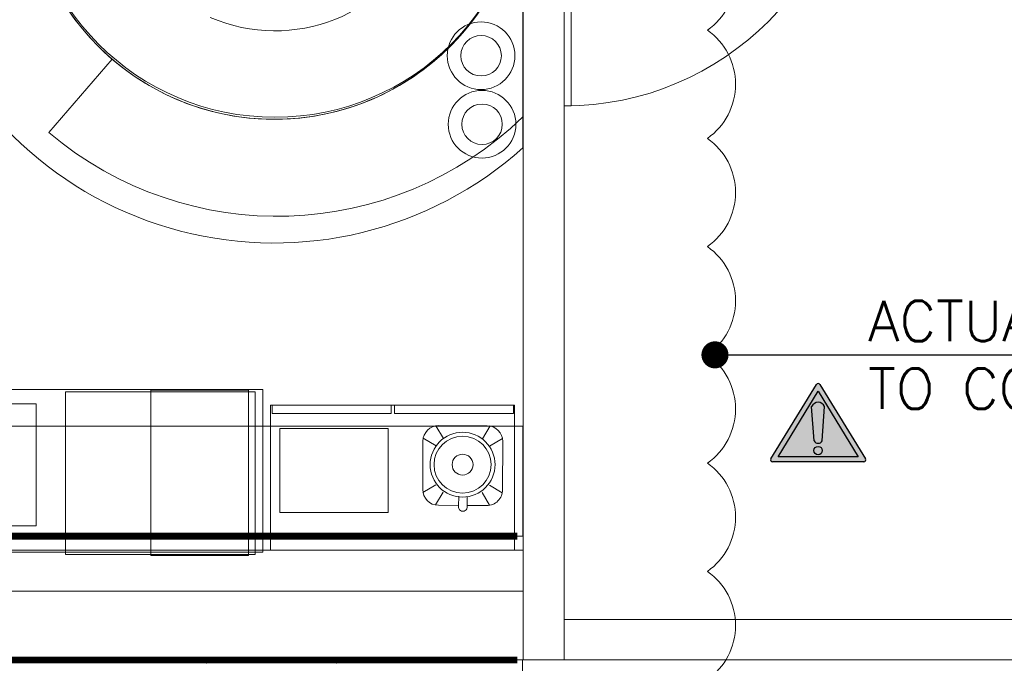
# Model space of a CAD drawing. Header units: millimetres. Extents: x -750 to 72845, y -24282 to 18874.
# Tile 79 of 154: x 59928 to 63565, y 6233 to 8612. Entities that reach past the tile are written whole.
import ezdxf

# ---------------------------------------------------------------- set-up
doc = ezdxf.new("R2010")
doc.units = ezdxf.units.MM
doc.header["$MEASUREMENT"] = 0
doc.linetypes.add('DASHED', pattern=[19.05, 12.7, -6.35])
doc.layers.get('0').update_dxf_attribs({"lineweight": 5})
for name, color, linetype in [('ACMV-MEPF_General Text', 7, 'Continuous'), ('E Floor Lighting', 5, 'DASHED'), ('IRISH HOUSE_HYD AIRPORT_DRAINAGE LAYOUT 1$0$GREY SCALE', 8, 'Continuous'), ('Warning Symbol', 7, 'Continuous')]:
    doc.layers.add(name, color=color, linetype=linetype)
doc.layers.add('IRISH HOUSE_HYD AIRPORT_DRAINAGE LAYOUT 1$0$GREYSCALE', color=8, linetype='Continuous', lineweight=0)
doc.layers.add('M-MEP-ELPR-EQUIP', color=6, linetype='Continuous', lineweight=20)
doc.styles.add('Romans', font='romans.shx', dxfattribs={"width": 0.8})
doc.styles.get("Standard").update_dxf_attribs({"font": 'romans.shx'})
doc.dimstyles.new('100_Romans_Dot', dxfattribs={"dimtxt": 100, "dimasz": 100, "dimexe": 50, "dimexo": 50, "dimgap": 50, "dimtad": 1, "dimdec": 0, "dimzin": 0, "dimdsep": 46, "dimtxsty": 'Romans', "dimblk": 'DOT', "dimcen": 0.09, "dimclrd": 256, "dimclre": 256, "dimadec": 0, "dimazin": 0, "dimtfac": 1, "dimtdec": 0, "dimtofl": 0, "dimtmove": 0, "dimatfit": 3, "dimldrblk": 'DOT', "dimfxl": 0, "dimtolj": 1, "dimtzin": 0, "dimarcsym": 0})

# ---------------------------------------------------------------- blocks, each defined once
blk = doc.blocks.new('IRISH HOUSE_HYD AIRPORT_DRAINAGE LAYOUT 1$0$FLOOR PLAN')
at = {"layer": 'IRISH HOUSE_HYD AIRPORT_DRAINAGE LAYOUT 1$0$GREYSCALE', "color": 8, "lineweight": 0, "ltscale": 25}
for p, q in [((11939.1, 9359.4), (11939.1, 8292.6)), ((11939.1, 9359.4), (11939.1, 8292.6)), ((11939.1, 9359.4), (11939.1, 8292.6)), ((11964.4, 8292.6), (11964.4, 9359.4)), ((11964.4, 8292.6), (11964.4, 9359.4)), ((11964.4, 8292.6), (11964.4, 9359.4)), ((11939.1, 8292.6), (11964.4, 8292.6)), ((11939.1, 8292.6), (11964.4, 8292.6)), ((11939.1, 8292.6), (11964.4, 8292.6)), ((11465.2, 7111.2, 0), (11492.8, 7063.6, 0)), ((11475.8, 7112.1, 0), (11654.6, 7111.2, 0)), ((11665.1, 7110.2, 0), (11637.1, 7062.9, 0)), ((11418.4, 7064.8, 0), (11466.1, 7036.5, 0)), ((11711.5, 7063.4, 0), (11663.5, 7035.5, 0)), ((11416.5, 6875.5, 0), (11417.4, 7054.2, 0)), ((11712.4, 7052.8, 0), (11711.5, 6874, 0)), ((11417.4, 6864.9, 0), (11465.4, 6892.7, 0)), ((11710.5, 6863.5, 0), (11662.8, 6891.8, 0)), ((11463.8, 6818.1, 0), (11491.8, 6865.3, 0)), ((11549.4, 6850.3, 0), (11549.3, 6813.7, 0)), ((11580.6, 6850.1, 0), (11580.5, 6813.5, 0)), ((11663.7, 6817.1, 0), (11636.1, 6864.6, 0)), ((11549.3, 6816.7, 0), (11474.4, 6817, 0)), ((11653.1, 6816.2, 0), (11580.5, 6816.5, 0))]:
    blk.add_line(p, q, dxfattribs=at)
at = {"layer": 'IRISH HOUSE_HYD AIRPORT_DRAINAGE LAYOUT 1$0$GREYSCALE', "color": 8, "lineweight": 0, "ltscale": 0.25}
for p, q in [((11786.7, 8137.6), (11786.7, 9171.7)), ((11786.7, 8252.1), (11786.7, 9171.7)), ((11787.1, 9019.5), (11787.1, 6245.4)), ((11939.5, 6245.4), (11939.5, 9019.3)), ((10036, 8194.7), (10269.1, 8465.6)), ((9454.1, 7245.5, 0), (10826.4, 7245.5, 0)), ((10412.8, 7241.9, 0), (10772.8, 7241.9, 0)), ((10412.8, 6631.9, 0), (10412.8, 7241.9, 0)), ((10772.8, 7241.9, 0), (10772.8, 6631.9, 0)), ((10826.4, 7245.5, 0), (10826.4, 6643.9, 0)), ((11786.7, 7109), (6410.1, 7109)), ((10888.4, 7100.2, 0), (11288.4, 7100.2, 0)), ((10888.4, 6790.2, 0), (10888.4, 7100.2, 0)), ((11288.4, 7100.2, 0), (11288.4, 6790.2, 0)), ((11786.7, 6702.6), (11786.7, 7109)), ((11288.4, 6790.2, 0), (10888.4, 6790.2, 0)), ((6410.1, 6702.6), (11786.7, 6702.6)), ((7936.4, 6702.6), (11787.1, 6702.6)), ((11787.1, 6702.6), (11787.1, 6245.4)), ((10826.4, 6643.9, 0), (9454.1, 6643.9, 0)), ((10772.8, 6631.9, 0), (10412.8, 6631.9, 0)), ((11787.1, 6245.4), (7936.4, 6245.4)), ((11785.4, 6245.4), (11785.4, 304.8)), ((11787.1, 6245.4), (16735.1, 6245.4))]:
    blk.add_line(p, q, dxfattribs=at)
at = {"layer": 'IRISH HOUSE_HYD AIRPORT_DRAINAGE LAYOUT 1$0$GREYSCALE', "color": 8, "lineweight": 0, "ltscale": 60}
for p, q in [((10097.2, 7235.7, 0), (10797.2, 7235.7, 0)), ((10097.2, 6635.7, 0), (10097.2, 7235.7, 0)), ((10797.2, 7235.7, 0), (10797.2, 6635.7, 0)), ((10797.2, 6635.7, 0), (10097.2, 6635.7, 0))]:
    blk.add_line(p, q, dxfattribs=at)
at = {"layer": 'IRISH HOUSE_HYD AIRPORT_DRAINAGE LAYOUT 1$0$GREYSCALE', "color": 8, "lineweight": 0, "ltscale": 5}
for p, q in [((9538.4, 7191.5, 0), (9988.4, 7191.5, 0)), ((9988.4, 7191.5, 0), (9988.4, 6741.5, 0)), ((9988.4, 6741.5, 0), (9538.4, 6741.5, 0))]:
    blk.add_line(p, q, dxfattribs=at)
at = {"layer": 'IRISH HOUSE_HYD AIRPORT_DRAINAGE LAYOUT 1$0$GREYSCALE', "color": 8, "lineweight": 0, "ltscale": 0.6}
for p, q in [((10853.9, 6651.8), (10853.9, 7186.8)), ((10853.9, 7186.8), (11755.9, 7186.8)), ((11299.9, 7186.8), (10859.9, 7186.8)), ((10859.9, 7186.8), (10859.9, 7156.8)), ((11299.9, 7156.8), (11299.9, 7186.8)), ((11751.9, 7186.8), (11311.9, 7186.8)), ((11311.9, 7186.8), (11311.9, 7156.8)), ((11751.9, 7156.8), (11751.9, 7186.8)), ((11755.9, 7186.8), (11755.9, 6651.8)), ((10859.9, 7156.8), (11299.9, 7156.8)), ((11311.9, 7156.8), (11751.9, 7156.8)), ((11755.9, 6651.8), (10853.9, 6651.8))]:
    blk.add_line(p, q, dxfattribs=at)
at = {"layer": 'IRISH HOUSE_HYD AIRPORT_DRAINAGE LAYOUT 1$0$GREYSCALE', "color": 8, "lineweight": 0, "ltscale": 0.2}
for p, q in [((7936.4, 6651.8), (11787.1, 6651.8)), ((11787.1, 6651.8), (11787.1, 6499.4)), ((11787.1, 6499.4), (7936.4, 6499.4))]:
    blk.add_line(p, q, dxfattribs=at)
at = {"layer": 'IRISH HOUSE_HYD AIRPORT_DRAINAGE LAYOUT 1$0$GREYSCALE', "color": 8, "lineweight": 0}
for p, q in [((16735.1, 6395.4), (11939.5, 6395.4)), ((11939.5, 6395.4), (11939.5, 6245.4)), ((9953, 6233.6), (9953.3, 6233.2)), ((10310.6, 6233.6), (10310.3, 6233.2)), ((10618.3, 6233.6), (10618.6, 6233.2)), ((11098.9, 6233.6), (11098.6, 6233.2)), ((11406.6, 6233.6), (11406.8, 6233.2)), ((11939.5, 6245.4), (16735.1, 6245.4))]:
    blk.add_line(p, q, dxfattribs=at)
at = {"layer": 'IRISH HOUSE_HYD AIRPORT_DRAINAGE LAYOUT 1$0$GREYSCALE', "color": 8, "lineweight": 0, "ltscale": 0.25}
for centre, radius in [((10868.2, 9161.9), 918.5), ((10868.2, 9161.9), 918.5), ((10868.2, 9161.9), 918.5), ((10868.2, 9161.9), 918.5), ((10868.2, 9161.9), 918.5), ((11632.2, 8478.3), 125), ((11635.7, 8225.1), 125)]:
    blk.add_circle(centre, radius, dxfattribs=at)
at = {"layer": 'IRISH HOUSE_HYD AIRPORT_DRAINAGE LAYOUT 1$0$GREYSCALE', "color": 8, "lineweight": 0}
for centre, radius in [((10870.5, 9171.7), 920.6), ((11632.2, 8478.3), 74.8), ((11635.7, 8225.1), 74.8)]:
    blk.add_circle(centre, radius, dxfattribs=at)
at = {"layer": 'IRISH HOUSE_HYD AIRPORT_DRAINAGE LAYOUT 1$0$GREYSCALE', "color": 8, "lineweight": 0, "ltscale": 25}
for radius in [119.8, 105.3, 38.6]:
    blk.add_circle((11563.8, 6967.2, 0), radius, dxfattribs=at)
at = {"layer": 'IRISH HOUSE_HYD AIRPORT_DRAINAGE LAYOUT 1$0$GREYSCALE', "color": 8, "lineweight": 0}
blk.add_arc((10870.5, 9171.7), 601.3, 246.6, 66.6, dxfattribs=at)
at = {"layer": 'IRISH HOUSE_HYD AIRPORT_DRAINAGE LAYOUT 1$0$GREYSCALE', "color": 8, "lineweight": 0, "ltscale": 0.2}
blk.add_arc((11939.1, 9359.4), 1066.8, 270, 0, dxfattribs=at)
blk.add_arc((11939.1, 9359.4), 1066.8, 270, 0, dxfattribs=at)
blk.add_arc((11939.1, 9359.4), 1066.8, 270, 0, dxfattribs=at)
at = {"layer": 'IRISH HOUSE_HYD AIRPORT_DRAINAGE LAYOUT 1$0$GREYSCALE', "color": 8, "lineweight": 0, "ltscale": 0.25}
for centre, radius, start, end in [((10868.2, 9161.9), 918.5, 179.3866, 0.6134), ((10868.2, 9161.9), 1375.7, 198.9773, 311.8836), ((10879.6, 9189.2), 1304.1, 229.6916, 314.0686)]:
    blk.add_arc(centre, radius, start, end, dxfattribs=at)
at = {"layer": 'IRISH HOUSE_HYD AIRPORT_DRAINAGE LAYOUT 1$0$GREYSCALE', "color": 8, "lineweight": 0, "ltscale": 25}
for centre, radius, start, end in [((11475.5, 7053.9, 0), 58.1, 89.7227, 179.7227), ((11654.3, 7053.1, 0), 58.1, 359.7227, 89.7227), ((11474.6, 6875.2, 0), 58.1, 179.7227, 269.7227), ((11653.4, 6874.3, 0), 58.1, 269.7227, 359.7227), ((11564.9, 6810.7, 0), 15.9, 169.2374, 10.2081)]:
    blk.add_arc(centre, radius, start, end, dxfattribs=at)
blk = doc.blocks.new('IRISH HOUSE_HYD AIRPORT_DRAINAGE LAYOUT 1')
at = {"layer": 'IRISH HOUSE_HYD AIRPORT_DRAINAGE LAYOUT 1$0$GREY SCALE'}
blk.add_blockref('IRISH HOUSE_HYD AIRPORT_DRAINAGE LAYOUT 1$0$FLOOR PLAN', (0, 0), dxfattribs=at)
blk = doc.blocks.new('A$C759E7B6B')
at = {"layer": 'Warning Symbol'}
h = blk.add_hatch(color=240, dxfattribs=at)
h.dxf.hatch_style = 1
h.paths.add_polyline_path([(8.5, 381.4, 0.559648), (-8.7, 381.1), (-233.2, 15.2, 0.579652), (-224.5, 0), (224.5, 0, 0.592995), (233, 15.6)])
h.paths.add_polyline_path([(0, 347.8), (196.7, 25.3), (-196.7, 25.3)], flags=16)
h.paths.add_polyline_path([(0, 294, -0.249038), (32.2, 273.5), (21.4, 121.1, -0.546529), (0, 92, -0.288902), (-20.1, 102.9), (-32.2, 273.5, -0.249038)], flags=0)
h.paths.add_polyline_path([(20.7, 55.6, -1), (-20.7, 55.6, -1)], flags=0)
h = blk.add_hatch(color=2, dxfattribs=at)
h.dxf.hatch_style = 1
h.paths.add_polyline_path([(-196.7, 25.3), (196.7, 25.3), (0, 347.8)])
h.paths.add_polyline_path([(-20.1, 102.9), (-32.2, 273.5, -0.249038), (0, 294, -0.249038), (32.2, 273.5), (21.4, 121.1, -0.546529), (0, 92, -0.288902)], flags=16)
h.paths.add_polyline_path([(20.7, 55.6, -1), (-20.7, 55.6, -1)], flags=16)
h = blk.add_hatch(color=240, dxfattribs=at)
h.dxf.hatch_style = 1
h.paths.add_polyline_path([(32.2, 273.5, 0.249038), (0, 294, 0.249038), (-32.2, 273.5), (-20.1, 102.9, 0.288902), (0, 92, 0.546529), (21.4, 121.1)])
h.paths.add_polyline_path([(20.7, 55.6, 1), (-20.7, 55.6, 1)])
for p, q in [((-233, 15.6), (-8.5, 381.4)), ((-196.7, 25.3), (0, 347.8)), ((0, 347.8), (196.7, 25.3)), ((8.5, 381.4), (233, 15.6)), ((-20.1, 102.9), (-32.2, 273.5)), ((20.1, 102.9), (32.2, 273.5)), ((224.5, 0), (-224.5, 0)), ((196.7, 25.3), (-196.7, 25.3))]:
    blk.add_line(p, q, dxfattribs=at)
blk.add_circle((0, 55.6), 20.7, dxfattribs=at)
for centre, radius, start, end in [((0, 376), 10.1, 32.6709, 147.3291), ((3.3, 253.4), 40.7, 94.6224, 150.5598), ((-3.3, 253.4), 40.7, 29.4402, 85.3776), ((-1.3, 113.4), 21.5, 209.1393, 273.5958), ((1.3, 113.4), 21.5, 266.4042, 330.8607), ((-224.5, 10.1), 10.1, 147.3291, 270), ((224.5, 10.1), 10.1, 270, 32.6709)]:
    blk.add_arc(centre, radius, start, end, dxfattribs=at)
blk = doc.blocks.new('_Dot')
at = {"color": 0, "linetype": 'ByBlock', "lineweight": -2}
blk.add_line((-0.5, 0), (-1, 0), dxfattribs=at)
at = {"color": 0, "linetype": 'ByBlock', "const_width": 0.5}
blk.add_lwpolyline([(-0.25, 0, 1), (0.25, 0, 1)], format="xyb", close=True, dxfattribs=at)

msp = doc.modelspace()

# ---------------------------------------------------------------- linework, layer by layer
at = {"color": 1}
msp.add_lwpolyline([(62468.1, 6172.9, 0.520567), (62468.1, 6572.9, 0.520567), (62468.1, 6972.9, 0.520567), (62468.1, 7372.9, 0.520567), (62468.1, 7772.9, 0.520567), (62468.1, 8172.9, 0.520567), (62468.1, 8572.9, 0.520567), (62468.1, 8972.9, 0.520567)], format="xyb", dxfattribs=at)
at = {"layer": 'E Floor Lighting', "color": 5, "linetype": 'Continuous', "const_width": 25.4}
for points in [[(57303.7, 12178.1), (56389.3, 12178.1, 0.414214), (55322.5, 11111.3), (55322.5, 7312.2, 0.414214), (56389.3, 6245.4), (61766.3, 6245.4)], [(57303.7, 11720.9), (56389.3, 11720.9, 0.414214), (55779.7, 11111.3), (55779.7, 7312.2, 0.414214), (56389.3, 6702.6), (61765.8, 6702.6)]]:
    msp.add_lwpolyline(points, format="xyb", dxfattribs=at)

# ---------------------------------------------------------------- block references
at = {"layer": 'M-MEP-ELPR-EQUIP'}
msp.add_blockref('IRISH HOUSE_HYD AIRPORT_DRAINAGE LAYOUT 1', (50000, 0), dxfattribs=at)
at = {"layer": 'Warning Symbol', "xscale": 0.75, "yscale": 0.75, "zscale": 0.75}
msp.add_blockref('A$C759E7B6B', (62877.1, 6977.5), dxfattribs=at)

# ---------------------------------------------------------------- texts
at = {"layer": 'ACMV-MEPF_General Text', "insert": (63061.8, 7372.9), "char_height": 150, "attachment_point": 4}
msp.add_mtext_dynamic_manual_height_columns('{\\C1;ACTUAL DEMISE AREA YET TO CONFIRM.}', width=2921.723, gutter_width=1, heights=[1205], dxfattribs=at)

# ---------------------------------------------------------------- leaders
at = {"color": 1}
msp.add_leader([(62496.1, 7372.9), (65523, 7372.9)], dimstyle='100_Romans_Dot', override={"dimtad": 0, "dimclrd": 1}, dxfattribs=at)

doc.saveas('drawing.dxf')
